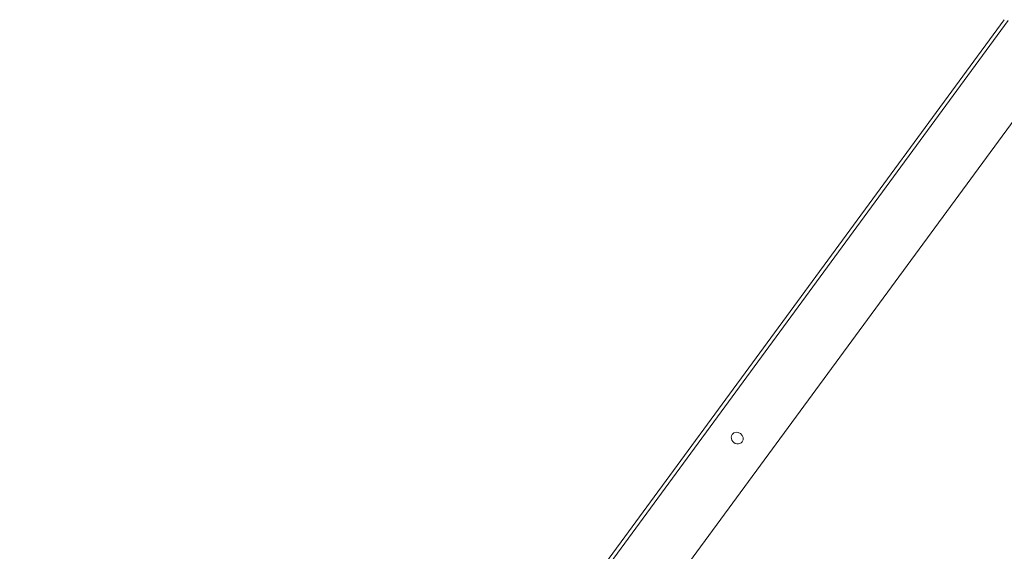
# Model space of a CAD drawing. Header units: metres. Extents: x 135583 to 135939, y 457896 to 458258.
# Tile 214 of 256: x 135761.906 to 135762.699, y 457922.191 to 457922.619. Entities that reach past the tile are written whole.
import ezdxf

# ---------------------------------------------------------------- set-up
doc = ezdxf.new("R2010")
doc.units = ezdxf.units.M
doc.layers.add('NIEUWE INSTALLATIE', color=250, linetype='Continuous', lineweight=0)

msp = doc.modelspace()

# ---------------------------------------------------------------- linework, layer by layer
at = {"layer": 'NIEUWE INSTALLATIE'}
for p, q in [((135762.69934, 457922.61872), (135761.90644, 457921.53947)), ((135761.90964, 457921.53876), (135762.70254, 457922.618)), ((135761.946, 457921.50211), (135762.74422, 457922.5886))]:
    msp.add_line(p, q, dxfattribs=at)
for start_param, end_param in [(0, 3.141593), (3.141593, 6.283185)]:
    msp.add_ellipse((135762.48427, 457922.28206), major_axis=(-0.00403, 0.00296), ratio=0.898794, start_param=start_param, end_param=end_param, dxfattribs=at)

doc.saveas('drawing.dxf')
